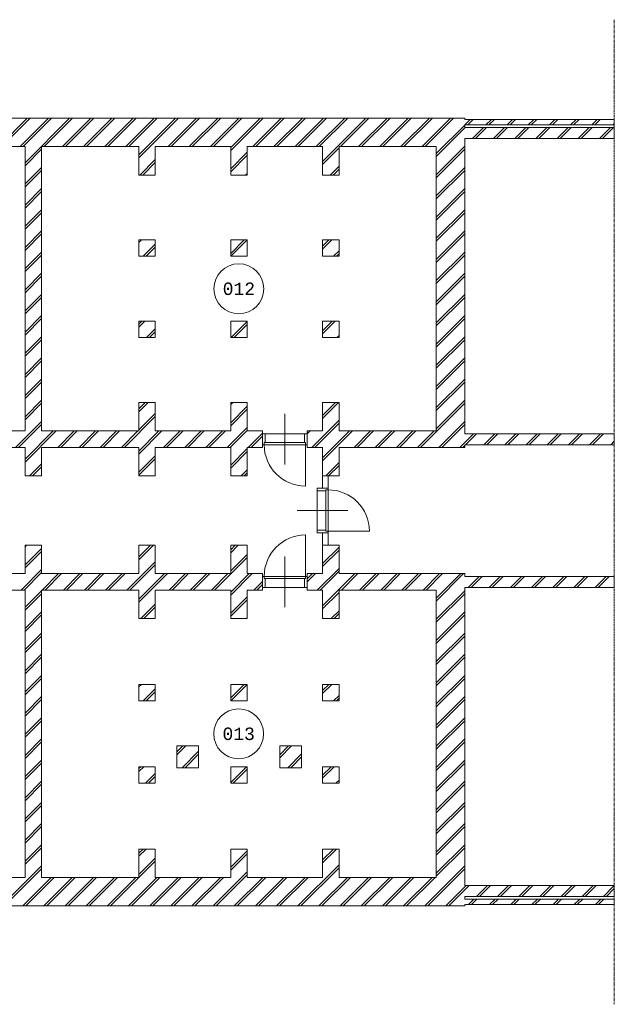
# Model space of a CAD drawing. Header units: millimetres. Extents: x 16453 to 69052, y 14723 to 37253.
# Tile 5 of 5: x 55776 to 67698, y 17274 to 37009. Entities that reach past the tile are written whole.
import ezdxf
from ezdxf.enums import TextEntityAlignment as Align
from ezdxf.xclip import XClip

# ---------------------------------------------------------------- set-up
doc = ezdxf.new("R2010")
doc.units = ezdxf.units.MM
doc.header["$LTSCALE"] = 50
doc.header["$XCLIPFRAME"] = 0
doc.linetypes.add('Xref-kel26$0$CENTER', pattern=[2, 1.25, -0.25, 0.25, -0.25])
for name, color, linetype in [('Xref', 8, 'CONTINUOUS'), ('Xref-kel26$0$AL$1A---_ALGEMEEN', 8, 'CONTINUOUS'), ('Xref-kel26$0$AT$1A---_TEKST050', 8, 'CONTINUOUS')]:
    doc.layers.add(name, color=color, linetype=linetype)
doc.styles.add('Xref-kel26$0$MONOTXT', font='MONOTXT')

# ---------------------------------------------------------------- blocks, each defined once
blk = doc.blocks.new('Xref-kel26$0$ED0831')
at = {"layer": 'Xref-kel26$0$AL$1A---_ALGEMEEN', "color": 0, "linetype": 'Continuous', "lineweight": 0}
for p, q in [((450, -400), (450, 620)), ((0, 0), (0, 220)), ((0, 220), (55, 220)), ((55, 220), (845, 220)), ((55, 220), (55, 45)), ((900, 220), (845, 220)), ((845, 220), (845, 45)), ((900, 0), (900, 220)), ((35, 0), (0, 0)), ((55, 45), (35, 45)), ((35, 45), (35, 0)), ((35, 0), (35, -830)), ((865, 0), (35, 0)), ((55, 45), (845, 45)), ((845, 45), (865, 45)), ((865, 45), (865, 0)), ((865, 0), (900, 0))]:
    blk.add_line(p, q, dxfattribs=at)
blk.add_arc((35, 0), 830, 270, 360, dxfattribs=at)
blk = doc.blocks.new('Xref-kel26')
at = {"layer": 'Xref-kel26$0$AL$1A---_ALGEMEEN', "linetype": 'Xref-kel26$0$CENTER', "lineweight": 0}
blk.add_line((143835.43, 60987.35), (143835.43, 41252.35), dxfattribs=at)
at = {"layer": 'Xref-kel26$0$AL$1A---_ALGEMEEN', "linetype": 'Continuous', "lineweight": 0}
for p, q in [((131495.61, 58444.85), (132065.61, 59014.85)), ((131555.61, 58444.85), (132125.61, 59014.85)), ((131919.88, 58444.85), (132489.88, 59014.85)), ((131979.88, 58444.85), (132549.88, 59014.85)), ((132020.43, 58121.14), (132914.14, 59014.85)), ((132404.14, 58444.85), (132974.14, 59014.85)), ((132768.41, 58444.85), (133338.41, 59014.85)), ((132828.41, 58444.85), (133398.41, 59014.85)), ((133192.67, 58444.85), (133762.67, 59014.85)), ((133252.67, 58444.85), (133822.67, 59014.85)), ((133616.93, 58444.85), (134186.93, 59014.85)), ((133676.93, 58444.85), (134246.93, 59014.85)), ((134041.2, 58444.85), (134611.2, 59014.85)), ((134101.2, 58444.85), (134671.2, 59014.85)), ((134300.43, 58279.82), (135035.46, 59014.85)), ((134300.43, 58219.82), (135095.46, 59014.85)), ((134889.73, 58444.85), (135459.73, 59014.85)), ((134949.73, 58444.85), (135519.73, 59014.85)), ((135313.99, 58444.85), (135883.99, 59014.85)), ((135373.99, 58444.85), (135943.99, 59014.85)), ((135738.25, 58444.85), (136308.25, 59014.85)), ((135798.25, 58444.85), (136368.25, 59014.85)), ((136142.93, 58425.26), (136732.52, 59014.85)), ((136142.93, 58365.26), (136792.52, 59014.85)), ((136586.78, 58444.85), (137156.78, 59014.85)), ((136646.78, 58444.85), (137216.78, 59014.85)), ((137011.05, 58444.85), (137581.05, 59014.85)), ((137071.05, 58444.85), (137641.05, 59014.85)), ((137435.31, 58444.85), (138005.31, 59014.85)), ((137495.31, 58444.85), (138065.31, 59014.85)), ((137859.57, 58444.85), (138429.57, 59014.85)), ((137919.57, 58444.85), (138489.57, 59014.85)), ((137985.43, 58146.44), (138853.84, 59014.85)), ((138343.84, 58444.85), (138913.84, 59014.85)), ((138708.1, 58444.85), (139278.1, 59014.85)), ((138768.1, 58444.85), (139338.1, 59014.85)), ((139132.37, 58444.85), (139702.37, 59014.85)), ((139192.37, 58444.85), (139762.37, 59014.85)), ((139556.63, 58444.85), (140126.63, 59014.85)), ((139616.63, 58444.85), (140186.63, 59014.85)), ((139980.9, 58444.85), (140550.9, 59014.85)), ((140040.9, 58444.85), (140610.9, 59014.85)), ((140265.43, 58305.12), (140835.43, 58875.12)), ((140265.43, 58245.12), (140847.66, 58827.35)), ((140837.66, 58877.35), (140947.66, 58987.35)), ((140897.66, 58877.35), (141007.66, 58987.35)), ((140991.92, 58607.35), (141211.92, 58827.35)), ((141051.92, 58607.35), (141271.92, 58827.35)), ((141261.92, 58877.35), (141371.92, 58987.35)), ((141321.92, 58877.35), (141431.92, 58987.35)), ((141416.19, 58607.35), (141636.19, 58827.35)), ((141476.19, 58607.35), (141696.19, 58827.35)), ((141686.19, 58877.35), (141796.19, 58987.35)), ((141746.19, 58877.35), (141856.19, 58987.35)), ((141840.45, 58607.35), (142060.45, 58827.35)), ((141900.45, 58607.35), (142120.45, 58827.35)), ((142110.45, 58877.35), (142220.45, 58987.35)), ((142170.45, 58877.35), (142280.45, 58987.35)), ((142264.72, 58607.35), (142484.72, 58827.35)), ((142324.72, 58607.35), (142544.72, 58827.35)), ((142534.72, 58877.35), (142644.72, 58987.35)), ((142594.72, 58877.35), (142704.72, 58987.35)), ((142688.98, 58607.35), (142908.98, 58827.35)), ((142748.98, 58607.35), (142968.98, 58827.35)), ((142958.98, 58877.35), (143068.98, 58987.35)), ((143018.98, 58877.35), (143128.98, 58987.35)), ((143113.24, 58607.35), (143333.24, 58827.35)), ((143173.24, 58607.35), (143393.24, 58827.35)), ((143383.24, 58877.35), (143493.24, 58987.35)), ((143443.24, 58877.35), (143553.24, 58987.35)), ((143537.51, 58607.35), (143757.51, 58827.35)), ((143597.51, 58607.35), (143817.51, 58827.35)), ((143807.51, 58877.35), (143835.43, 58905.27)), ((137985.43, 58086.44), (138315.43, 58416.44)), ((140265.43, 57880.86), (140835.43, 58450.86)), ((132020.43, 58061.14), (132350.43, 58391.14)), ((136142.93, 58001), (136472.93, 58331)), ((136142.93, 57941), (136472.93, 58271)), ((140265.43, 57820.86), (140835.43, 58390.86)), ((132020.43, 57696.87), (132350.43, 58026.87)), ((134319.73, 57874.85), (134630.43, 58185.55)), ((134379.73, 57874.85), (134630.43, 58125.55)), ((138138.1, 57874.85), (138315.43, 58052.18)), ((140265.43, 57456.59), (140835.43, 58026.59)), ((132020.43, 57636.87), (132350.43, 57966.87)), ((136441.05, 57874.85), (136472.93, 57906.73)), ((138198.1, 57874.85), (138315.43, 57992.18)), ((140265.43, 57396.59), (140835.43, 57966.59)), ((132020.43, 57272.61), (132350.43, 57602.61)), ((132020.43, 57212.61), (132350.43, 57542.61)), ((140265.43, 57032.33), (140835.43, 57602.33)), ((140265.43, 56972.33), (140835.43, 57542.33)), ((132020.43, 56848.35), (132350.43, 57178.35)), ((132020.43, 56788.35), (132350.43, 57118.35)), ((140265.43, 56608.06), (140835.43, 57178.06)), ((140265.43, 56548.06), (140835.43, 57118.06)), ((132020.43, 56424.08), (132350.43, 56754.08)), ((132020.43, 56364.08), (132350.43, 56694.08)), ((140265.43, 56183.8), (140835.43, 56753.8)), ((140265.43, 56123.8), (140835.43, 56693.8)), ((134300.43, 56522.76), (134352.52, 56574.85)), ((134386.78, 56244.85), (134630.43, 56488.5)), ((136142.93, 56303.94), (136413.84, 56574.85)), ((136143.84, 56244.85), (136472.93, 56573.94)), ((137985.43, 56449.38), (138110.9, 56574.85)), ((137985.43, 56389.38), (138170.9, 56574.85)), ((132020.43, 55999.82), (132350.43, 56329.82)), ((132020.43, 55939.82), (132350.43, 56269.82)), ((134446.78, 56244.85), (134630.43, 56428.5)), ((138205.16, 56244.85), (138315.43, 56355.12)), ((138265.16, 56244.85), (138315.43, 56295.12)), ((140265.43, 55759.54), (140835.43, 56329.54)), ((140265.43, 55699.54), (140835.43, 56269.54)), ((132020.43, 55575.55), (132350.43, 55905.55)), ((140265.43, 55335.27), (140835.43, 55905.27)), ((132020.43, 55515.55), (132350.43, 55845.55)), ((140265.43, 55275.27), (140835.43, 55845.27)), ((132020.43, 55151.29), (132350.43, 55481.29)), ((140265.43, 54911.01), (140835.43, 55481.01)), ((132020.43, 55091.29), (132350.43, 55421.29)), ((140265.43, 54851.01), (140835.43, 55421.01)), ((132020.43, 54727.03), (132350.43, 55057.03)), ((132020.43, 54667.03), (132350.43, 54997.03)), ((134300.43, 54885.71), (134359.57, 54944.85)), ((134300.43, 54825.71), (134419.57, 54944.85)), ((136150.9, 54614.85), (136472.93, 54936.88)), ((136210.9, 54614.85), (136472.93, 54876.88)), ((137985.43, 54752.33), (138177.95, 54944.85)), ((137985.43, 54692.33), (138237.95, 54944.85)), ((140265.43, 54486.74), (140835.43, 55056.74)), ((140265.43, 54426.74), (140835.43, 54996.74)), ((134453.84, 54614.85), (134630.43, 54791.44)), ((134513.84, 54614.85), (134630.43, 54731.44)), ((132020.43, 54302.76), (132350.43, 54632.76)), ((132020.43, 54242.76), (132350.43, 54572.76)), ((138272.22, 54614.85), (138315.43, 54658.06)), ((140265.43, 54062.48), (140835.43, 54632.48)), ((140265.43, 54002.48), (140835.43, 54572.48)), ((132020.43, 53878.5), (132350.43, 54208.5)), ((132020.43, 53818.5), (132350.43, 54148.5)), ((140265.43, 53638.22), (140835.43, 54208.22)), ((140265.43, 53578.22), (140835.43, 54148.22)), ((132020.43, 53454.23), (132350.43, 53784.23)), ((132020.43, 53394.23), (132350.43, 53724.23)), ((140265.43, 53213.95), (140835.43, 53783.95)), ((140265.43, 53153.95), (140835.43, 53723.95)), ((132020.43, 53029.97), (132350.43, 53359.97)), ((132020.43, 52969.97), (132350.43, 53299.97)), ((134300.43, 53188.65), (134426.63, 53314.85)), ((134300.43, 53128.65), (134486.63, 53314.85)), ((136142.93, 53274.09), (136183.69, 53314.85)), ((137985.43, 53055.27), (138245.01, 53314.85)), ((137985.43, 52995.27), (138305.01, 53314.85)), ((139950.59, 52414.85), (140835.43, 53299.69)), ((140265.43, 52789.69), (140835.43, 53359.69)), ((134300.43, 52764.38), (134630.43, 53094.38)), ((136142.93, 52909.83), (136472.93, 53239.83)), ((136142.93, 52849.83), (136472.93, 53179.83)), ((131829.57, 52414.85), (132350.43, 52935.71)), ((134010.9, 52414.85), (134630.43, 53034.38)), ((137769.27, 52414.85), (138315.43, 52961.01)), ((137829.27, 52414.85), (138315.43, 52901.01)), ((140314.86, 52414.85), (140835.43, 52935.42)), ((131889.57, 52414.85), (132350.43, 52875.71)), ((132020.43, 52181.44), (132583.84, 52744.85)), ((132020.43, 52121.44), (132643.84, 52744.85)), ((132678.1, 52414.85), (133008.1, 52744.85)), ((132738.1, 52414.85), (133068.1, 52744.85)), ((133102.37, 52414.85), (133432.37, 52744.85)), ((133162.37, 52414.85), (133492.37, 52744.85)), ((133526.63, 52414.85), (133856.63, 52744.85)), ((133586.63, 52414.85), (133916.63, 52744.85)), ((133950.9, 52414.85), (134280.9, 52744.85)), ((134300.43, 52340.12), (134705.16, 52744.85)), ((134300.43, 52280.12), (134765.16, 52744.85)), ((134799.42, 52414.85), (135129.42, 52744.85)), ((134859.42, 52414.85), (135189.42, 52744.85)), ((135223.69, 52414.85), (135553.69, 52744.85)), ((135283.69, 52414.85), (135613.69, 52744.85)), ((135647.95, 52414.85), (135977.95, 52744.85)), ((135707.95, 52414.85), (136037.95, 52744.85)), ((136072.22, 52414.85), (136472.93, 52815.56)), ((136132.22, 52414.85), (136472.93, 52755.56)), ((136496.48, 52414.85), (136779.18, 52697.55)), ((137679.18, 52689.02), (137735.01, 52744.85)), ((137985.43, 52206.74), (138523.54, 52744.85)), ((137985.43, 52146.74), (138583.54, 52744.85)), ((138617.8, 52414.85), (138947.8, 52744.85)), ((138677.8, 52414.85), (139007.8, 52744.85)), ((139042.06, 52414.85), (139372.06, 52744.85)), ((139102.06, 52414.85), (139432.06, 52744.85)), ((139466.33, 52414.85), (139796.33, 52744.85)), ((139526.33, 52414.85), (139856.33, 52744.85)), ((139890.59, 52414.85), (140220.59, 52744.85)), ((140374.86, 52414.85), (140835.43, 52875.42)), ((136556.48, 52414.85), (136779.18, 52637.55)), ((140739.12, 52414.85), (141014.12, 52689.85)), ((140854.12, 52469.85), (141074.12, 52689.85)), ((141218.38, 52469.85), (141438.38, 52689.85)), ((141278.38, 52469.85), (141498.38, 52689.85)), ((141642.65, 52469.85), (141862.65, 52689.85)), ((141702.65, 52469.85), (141922.65, 52689.85)), ((142066.91, 52469.85), (142286.91, 52689.85)), ((142126.91, 52469.85), (142346.91, 52689.85)), ((142491.18, 52469.85), (142711.18, 52689.85)), ((142551.18, 52469.85), (142771.18, 52689.85)), ((142915.44, 52469.85), (143135.44, 52689.85)), ((142975.44, 52469.85), (143195.44, 52689.85)), ((143339.7, 52469.85), (143559.7, 52689.85)), ((143399.7, 52469.85), (143619.7, 52689.85)), ((143763.97, 52469.85), (143835.43, 52541.31)), ((136142.93, 52061.3), (136472.93, 52391.3)), ((136142.93, 52001.3), (136472.93, 52331.3)), ((140799.12, 52414.85), (140835.43, 52451.16)), ((143823.97, 52469.85), (143835.43, 52481.31)), ((134300.43, 51915.86), (134630.43, 52245.86)), ((134300.43, 51855.86), (134630.43, 52185.86)), ((138047.8, 51844.85), (138315.43, 52112.48)), ((132108.1, 51844.85), (132350.43, 52087.18)), ((132168.1, 51844.85), (132350.43, 52027.18)), ((136350.74, 51844.85), (136472.93, 51967.04)), ((136410.74, 51844.85), (136472.93, 51907.04)), ((138107.8, 51844.85), (138315.43, 52052.48)), ((132020.43, 50424.38), (132050.9, 50454.85)), ((132020.43, 50060.12), (132350.43, 50390.12)), ((132020.43, 50000.12), (132350.43, 50330.12)), ((134300.43, 50218.8), (134536.48, 50454.85)), ((134300.43, 50158.8), (134596.48, 50454.85)), ((136142.93, 50364.24), (136233.54, 50454.85)), ((136142.93, 50304.24), (136293.54, 50454.85)), ((137985.43, 50449.69), (137990.59, 50454.85)), ((137985.43, 50085.42), (138315.43, 50415.42)), ((137985.43, 50025.42), (138315.43, 50355.42)), ((135817.8, 49554.85), (136472.93, 50209.98)), ((136142.93, 49939.98), (136472.93, 50269.98)), ((131939.42, 49554.85), (132350.43, 49965.86)), ((134060.74, 49554.85), (134630.43, 50124.54)), ((134120.74, 49554.85), (134630.43, 50064.54)), ((137879.12, 49554.85), (138315.43, 49991.16)), ((137939.12, 49554.85), (138315.43, 49931.16)), ((131999.42, 49554.85), (132350.43, 49905.86)), ((132363.69, 49554.85), (132693.69, 49884.85)), ((132423.69, 49554.85), (132753.69, 49884.85)), ((132787.95, 49554.85), (133117.95, 49884.85)), ((132847.95, 49554.85), (133177.95, 49884.85)), ((133212.22, 49554.85), (133542.22, 49884.85)), ((133272.22, 49554.85), (133602.22, 49884.85)), ((133636.48, 49554.85), (133966.48, 49884.85)), ((133696.48, 49554.85), (134026.48, 49884.85)), ((134300.43, 49370.27), (134815.01, 49884.85)), ((134300.43, 49310.27), (134875.01, 49884.85)), ((134909.27, 49554.85), (135239.27, 49884.85)), ((134969.27, 49554.85), (135299.27, 49884.85)), ((135333.54, 49554.85), (135663.54, 49884.85)), ((135393.54, 49554.85), (135723.54, 49884.85)), ((135757.8, 49554.85), (136087.8, 49884.85)), ((136142.93, 49515.72), (136512.06, 49884.85)), ((136142.93, 49455.72), (136572.06, 49884.85)), ((137679.18, 49779.17), (137784.86, 49884.85)), ((137679.18, 49719.17), (137844.86, 49884.85)), ((137985.43, 49236.9), (138633.38, 49884.85)), ((138363.38, 49554.85), (138693.38, 49884.85)), ((138727.65, 49554.85), (139057.65, 49884.85)), ((138787.65, 49554.85), (139117.65, 49884.85)), ((139151.91, 49554.85), (139481.91, 49884.85)), ((139211.91, 49554.85), (139541.91, 49884.85)), ((139576.18, 49554.85), (139906.18, 49884.85)), ((139636.18, 49554.85), (139966.18, 49884.85)), ((140000.44, 49554.85), (140330.44, 49884.85)), ((140060.44, 49554.85), (140390.44, 49884.85)), ((140265.43, 49395.58), (140754.7, 49884.85)), ((140265.43, 49335.58), (140814.7, 49884.85)), ((140903.97, 49609.85), (141123.97, 49829.85)), ((140963.97, 49609.85), (141183.97, 49829.85)), ((141328.23, 49609.85), (141548.23, 49829.85)), ((141388.23, 49609.85), (141608.23, 49829.85)), ((141752.5, 49609.85), (141972.5, 49829.85)), ((141812.5, 49609.85), (142032.5, 49829.85)), ((142176.76, 49609.85), (142396.76, 49829.85)), ((142236.76, 49609.85), (142456.76, 49829.85)), ((142601.03, 49609.85), (142821.03, 49829.85)), ((142661.03, 49609.85), (142881.03, 49829.85)), ((143025.29, 49609.85), (143245.29, 49829.85)), ((143085.29, 49609.85), (143305.29, 49829.85)), ((143449.55, 49609.85), (143669.55, 49829.85)), ((143509.55, 49609.85), (143729.55, 49829.85)), ((132020.43, 49211.59), (132350.43, 49541.59)), ((136606.33, 49554.85), (136779.18, 49727.7)), ((136666.33, 49554.85), (136779.18, 49667.7)), ((140265.43, 48971.31), (140835.43, 49541.31)), ((132020.43, 49151.59), (132350.43, 49481.59)), ((136142.93, 49091.45), (136472.93, 49421.45)), ((136142.93, 49031.45), (136472.93, 49361.45)), ((137985.43, 49176.9), (138315.43, 49506.9)), ((140265.43, 48911.31), (140835.43, 49481.31)), ((134339.27, 48984.85), (134630.43, 49276.01)), ((134399.27, 48984.85), (134630.43, 49216.01)), ((138157.65, 48984.85), (138315.43, 49142.63)), ((132020.43, 48787.33), (132350.43, 49117.33)), ((132020.43, 48727.33), (132350.43, 49057.33)), ((136460.59, 48984.85), (136472.93, 48997.19)), ((138217.65, 48984.85), (138315.43, 49082.63)), ((140265.43, 48547.05), (140835.43, 49117.05)), ((140265.43, 48487.05), (140835.43, 49057.05)), ((132020.43, 48363.06), (132350.43, 48693.06)), ((132020.43, 48303.06), (132350.43, 48633.06)), ((140265.43, 48122.78), (140835.43, 48692.78)), ((140265.43, 48062.78), (140835.43, 48632.78)), ((132020.43, 47938.8), (132350.43, 48268.8)), ((132020.43, 47878.8), (132350.43, 48208.8)), ((140265.43, 47698.52), (140835.43, 48268.52)), ((140265.43, 47638.52), (140835.43, 48208.52)), ((132020.43, 47514.54), (132350.43, 47844.54)), ((132020.43, 47454.54), (132350.43, 47784.54)), ((140265.43, 47274.25), (140835.43, 47844.25)), ((140265.43, 47214.25), (140835.43, 47784.25)), ((134300.43, 47613.22), (134352.06, 47664.85)), ((134386.33, 47334.85), (134630.43, 47578.95)), ((136142.93, 47394.4), (136413.38, 47664.85)), ((136143.38, 47334.85), (136472.93, 47664.4)), ((137985.43, 47539.84), (138110.44, 47664.85)), ((137985.43, 47479.84), (138170.44, 47664.85)), ((132020.43, 47090.27), (132350.43, 47420.27)), ((134446.33, 47334.85), (134630.43, 47518.95)), ((138204.7, 47334.85), (138315.43, 47445.58)), ((138264.7, 47334.85), (138315.43, 47385.58)), ((140265.43, 46849.99), (140835.43, 47419.99)), ((132020.43, 47030.27), (132350.43, 47360.27)), ((140265.43, 46789.99), (140835.43, 47359.99)), ((132020.43, 46666.01), (132350.43, 46996.01)), ((140265.43, 46425.73), (140835.43, 46995.73)), ((132020.43, 46606.01), (132350.43, 46936.01)), ((140265.43, 46365.73), (140835.43, 46935.73)), ((132020.43, 46241.74), (132350.43, 46571.74)), ((132020.43, 46181.74), (132350.43, 46511.74)), ((135060.43, 46311.9), (135183.38, 46434.85)), ((135060.43, 46251.9), (135243.38, 46434.85)), ((137125.43, 46255.58), (137304.7, 46434.85)), ((137125.43, 46195.58), (137364.7, 46434.85)), ((140265.43, 46001.46), (140835.43, 46571.46)), ((140265.43, 45941.46), (140835.43, 46511.46)), ((135167.65, 45994.85), (135500.43, 46327.63)), ((135227.65, 45994.85), (135500.43, 46267.63)), ((137288.97, 45994.85), (137565.43, 46271.31)), ((137348.97, 45994.85), (137565.43, 46211.31)), ((132020.43, 45817.48), (132350.43, 46147.48)), ((132020.43, 45757.48), (132350.43, 46087.48)), ((134300.43, 45976.16), (134339.12, 46014.85)), ((134300.43, 45916.16), (134399.12, 46014.85)), ((136142.93, 45697.34), (136460.44, 46014.85)), ((137985.43, 45842.78), (138157.5, 46014.85)), ((137985.43, 45782.78), (138217.5, 46014.85)), ((140265.43, 45577.2), (140835.43, 46147.2)), ((140265.43, 45517.2), (140835.43, 46087.2)), ((134433.38, 45684.85), (134630.43, 45881.9)), ((134493.38, 45684.85), (134630.43, 45821.9)), ((136190.44, 45684.85), (136472.93, 45967.34)), ((132020.43, 45393.22), (132350.43, 45723.22)), ((132020.43, 45333.22), (132350.43, 45663.22)), ((138251.76, 45684.85), (138315.43, 45748.52)), ((138311.76, 45684.85), (138315.43, 45688.52)), ((140265.43, 45152.93), (140835.43, 45722.93)), ((140265.43, 45092.93), (140835.43, 45662.93)), ((132020.43, 44968.95), (132350.43, 45298.95)), ((132020.43, 44908.95), (132350.43, 45238.95)), ((140265.43, 44728.67), (140835.43, 45298.67)), ((140265.43, 44668.67), (140835.43, 45238.67)), ((132020.43, 44544.69), (132350.43, 44874.69)), ((132020.43, 44484.69), (132350.43, 44814.69)), ((140265.43, 44304.41), (140835.43, 44874.41)), ((140265.43, 44244.41), (140835.43, 44814.41)), ((132020.43, 44120.42), (132350.43, 44450.42)), ((140265.43, 43880.14), (140835.43, 44450.14)), ((132020.43, 44060.42), (132350.43, 44390.42)), ((134300.43, 44279.1), (134386.18, 44364.85)), ((134300.43, 44219.1), (134446.18, 44364.85)), ((136142.93, 44364.55), (136143.23, 44364.85)), ((136142.93, 44000.28), (136472.93, 44330.28)), ((136142.93, 43940.28), (136472.93, 44270.28)), ((137985.43, 44145.73), (138204.55, 44364.85)), ((137985.43, 44085.73), (138264.55, 44364.85)), ((140265.43, 43820.14), (140835.43, 44390.14)), ((131549.12, 43224.85), (132350.43, 44026.16)), ((133730.44, 43224.85), (134630.43, 44124.84)), ((134300.43, 43854.84), (134630.43, 44184.84)), ((137488.82, 43224.85), (138315.43, 44051.46)), ((140034.4, 43224.85), (140835.43, 44025.88)), ((131609.12, 43224.85), (132350.43, 43966.16)), ((135791.76, 43224.85), (136472.93, 43906.02)), ((135851.76, 43224.85), (136472.93, 43846.02)), ((137548.82, 43224.85), (138315.43, 43991.46)), ((140094.4, 43224.85), (140835.43, 43965.88)), ((131973.38, 43224.85), (132543.38, 43794.85)), ((132033.38, 43224.85), (132603.38, 43794.85)), ((132397.65, 43224.85), (132967.65, 43794.85)), ((132457.65, 43224.85), (133027.65, 43794.85)), ((132821.91, 43224.85), (133391.91, 43794.85)), ((132881.91, 43224.85), (133451.91, 43794.85)), ((133246.18, 43224.85), (133816.18, 43794.85)), ((133306.18, 43224.85), (133876.18, 43794.85)), ((133670.44, 43224.85), (134240.44, 43794.85)), ((134094.7, 43224.85), (134664.7, 43794.85)), ((134154.7, 43224.85), (134724.7, 43794.85)), ((134518.97, 43224.85), (135088.97, 43794.85)), ((134578.97, 43224.85), (135148.97, 43794.85)), ((134943.23, 43224.85), (135513.23, 43794.85)), ((135003.23, 43224.85), (135573.23, 43794.85)), ((135367.5, 43224.85), (135937.5, 43794.85)), ((135427.5, 43224.85), (135997.5, 43794.85)), ((136216.03, 43224.85), (136786.03, 43794.85)), ((136276.03, 43224.85), (136846.03, 43794.85)), ((136640.29, 43224.85), (137210.29, 43794.85)), ((136700.29, 43224.85), (137270.29, 43794.85)), ((137064.55, 43224.85), (137634.55, 43794.85)), ((137124.55, 43224.85), (137694.55, 43794.85)), ((137913.08, 43224.85), (138483.08, 43794.85)), ((137973.08, 43224.85), (138543.08, 43794.85)), ((138337.35, 43224.85), (138907.35, 43794.85)), ((138397.35, 43224.85), (138967.35, 43794.85)), ((138761.61, 43224.85), (139331.61, 43794.85)), ((138821.61, 43224.85), (139391.61, 43794.85)), ((139185.87, 43224.85), (139755.87, 43794.85)), ((139245.87, 43224.85), (139815.87, 43794.85)), ((139610.14, 43224.85), (140180.14, 43794.85)), ((139670.14, 43224.85), (140240.14, 43794.85)), ((140458.67, 43224.85), (140866.17, 43632.35)), ((140518.67, 43224.85), (140926.17, 43632.35)), ((141070.43, 43412.35), (141290.43, 43632.35)), ((141130.43, 43412.35), (141350.43, 43632.35)), ((141494.69, 43412.35), (141714.69, 43632.35)), ((141554.69, 43412.35), (141774.69, 43632.35)), ((141918.96, 43412.35), (142138.96, 43632.35)), ((141978.96, 43412.35), (142198.96, 43632.35)), ((142343.22, 43412.35), (142563.22, 43632.35)), ((142403.22, 43412.35), (142623.22, 43632.35)), ((142767.49, 43412.35), (142987.49, 43632.35)), ((142827.49, 43412.35), (143047.49, 43632.35)), ((143191.75, 43412.35), (143411.75, 43632.35)), ((143251.75, 43412.35), (143471.75, 43632.35)), ((143616.01, 43412.35), (143835.43, 43631.77)), ((143676.01, 43412.35), (143835.43, 43571.77)), ((140910.43, 43252.35), (141020.43, 43362.35)), ((140970.43, 43252.35), (141080.43, 43362.35)), ((141334.69, 43252.35), (141444.69, 43362.35)), ((141394.69, 43252.35), (141504.69, 43362.35)), ((141758.96, 43252.35), (141868.96, 43362.35)), ((141818.96, 43252.35), (141928.96, 43362.35)), ((142183.22, 43252.35), (142293.22, 43362.35)), ((142243.22, 43252.35), (142353.22, 43362.35)), ((142607.49, 43252.35), (142717.49, 43362.35)), ((142667.49, 43252.35), (142777.49, 43362.35)), ((143031.75, 43252.35), (143141.75, 43362.35)), ((143091.75, 43252.35), (143201.75, 43362.35)), ((143456.01, 43252.35), (143566.01, 43362.35)), ((143516.01, 43252.35), (143626.01, 43362.35))]:
    blk.add_line(p, q, dxfattribs=at)
for points in [[(130070.43, 58444.85), (132020.43, 58444.85), (132020.43, 52744.85), (130070.43, 52744.85)], [(130070.43, 52414.85), (132020.43, 52414.85), (132020.43, 51844.85), (132350.43, 51844.85), (132350.43, 52414.85), (134300.43, 52414.85), (134300.43, 51844.85), (134630.43, 51844.85), (134630.43, 52414.85), (136142.93, 52414.85), (136142.93, 51844.85), (136472.93, 51844.85), (136472.93, 52414.85), (136779.18, 52414.85), (136779.18, 52744.85), (136472.93, 52744.85), (136472.93, 53314.85), (136142.93, 53314.85), (136142.93, 52744.85), (134630.43, 52744.85), (134630.43, 53314.85), (134300.43, 53314.85), (134300.43, 52744.85), (132350.43, 52744.85), (132350.43, 58444.85), (134300.43, 58444.85), (134300.43, 57874.85), (134630.43, 57874.85), (134630.43, 58444.85), (136142.93, 58444.85), (136142.93, 57874.85), (136472.93, 57874.85), (136472.93, 58444.85), (137985.43, 58444.85), (137985.43, 57874.85), (138315.43, 57874.85), (138315.43, 58444.85), (140265.43, 58444.85), (140265.43, 52744.85), (138315.43, 52744.85), (138315.43, 53314.85), (137985.43, 53314.85), (137985.43, 52744.85), (137679.18, 52744.85), (137679.18, 52414.85), (137985.43, 52414.85), (137985.43, 51844.85), (138315.43, 51844.85), (138315.43, 52414.85), (140835.43, 52414.85), (140835.43, 52469.85), (143835.43, 52469.85), (143835.43, 52689.85), (140835.43, 52689.85), (140835.43, 58607.35), (143835.43, 58607.35), (143835.43, 58827.35), (140835.43, 58827.35), (140835.43, 58877.35), (143835.43, 58877.35), (143835.43, 58987.35), (140835.43, 58987.35), (140835.43, 59014.85), (98720.43, 59014.85)], [(130070.43, 49884.85), (132020.43, 49884.85), (132020.43, 50454.85), (132350.43, 50454.85), (132350.43, 49884.85), (134300.43, 49884.85), (134300.43, 50454.85), (134630.43, 50454.85), (134630.43, 49884.85), (136142.93, 49884.85), (136142.93, 50454.85), (136472.93, 50454.85), (136472.93, 49884.85), (136779.18, 49884.85), (136779.18, 49554.85), (136472.93, 49554.85), (136472.93, 48984.85), (136142.93, 48984.85), (136142.93, 49554.85), (134630.43, 49554.85), (134630.43, 48984.85), (134300.43, 48984.85), (134300.43, 49554.85), (132350.43, 49554.85), (132350.43, 43794.85), (134300.43, 43794.85), (134300.43, 44364.85), (134630.43, 44364.85), (134630.43, 43794.85), (136142.93, 43794.85), (136142.93, 44364.85), (136472.93, 44364.85), (136472.93, 43794.85), (137985.43, 43794.85), (137985.43, 44364.85), (138315.43, 44364.85), (138315.43, 43794.85), (140265.43, 43794.85), (140265.43, 49554.85), (138315.43, 49554.85), (138315.43, 48984.85), (137985.43, 48984.85), (137985.43, 49554.85), (137679.18, 49554.85), (137679.18, 49884.85), (137985.43, 49884.85), (137985.43, 50454.85), (138315.43, 50454.85), (138315.43, 49884.85), (140835.43, 49884.85), (140835.43, 49829.85), (143835.43, 49829.85), (143835.43, 49609.85), (140835.43, 49609.85), (140835.43, 43632.35), (143835.43, 43632.35), (143835.43, 43412.35), (140835.43, 43412.35), (140835.43, 43362.35), (143835.43, 43362.35), (143835.43, 43252.35), (140835.43, 43252.35), (140835.43, 43224.85), (129434.18, 43224.85)], [(130070.43, 43794.85), (132020.43, 43794.85), (132020.43, 49554.85), (130070.43, 49554.85)]]:
    blk.add_lwpolyline(points, dxfattribs=at)
for points in [[(134300.43, 56244.85), (134630.43, 56244.85), (134630.43, 56574.85), (134300.43, 56574.85)], [(136142.93, 56244.85), (136472.93, 56244.85), (136472.93, 56574.85), (136142.93, 56574.85)], [(137985.43, 56244.85), (138315.43, 56244.85), (138315.43, 56574.85), (137985.43, 56574.85)], [(134300.43, 54614.85), (134630.43, 54614.85), (134630.43, 54944.85), (134300.43, 54944.85)], [(136142.93, 54614.85), (136472.93, 54614.85), (136472.93, 54944.85), (136142.93, 54944.85)], [(137985.43, 54614.85), (138315.43, 54614.85), (138315.43, 54944.85), (137985.43, 54944.85)], [(138095.43, 51599.85), (137985.43, 51599.85), (137985.43, 51844.85), (138095.43, 51844.85)], [(138095.43, 50699.85), (137985.43, 50699.85), (137985.43, 50454.85), (138095.43, 50454.85)], [(134300.43, 47334.85), (134630.43, 47334.85), (134630.43, 47664.85), (134300.43, 47664.85)], [(136142.93, 47334.85), (136472.93, 47334.85), (136472.93, 47664.85), (136142.93, 47664.85)], [(137985.43, 47334.85), (138315.43, 47334.85), (138315.43, 47664.85), (137985.43, 47664.85)], [(135060.43, 45994.85), (135500.43, 45994.85), (135500.43, 46434.85), (135060.43, 46434.85)], [(137125.43, 45994.85), (137565.43, 45994.85), (137565.43, 46434.85), (137125.43, 46434.85)], [(134300.43, 45684.85), (134630.43, 45684.85), (134630.43, 46014.85), (134300.43, 46014.85)], [(136142.93, 45684.85), (136472.93, 45684.85), (136472.93, 46014.85), (136142.93, 46014.85)], [(137985.43, 45684.85), (138315.43, 45684.85), (138315.43, 46014.85), (137985.43, 46014.85)]]:
    blk.add_lwpolyline(points, close=True, dxfattribs=at)
for centre in [(136307.94, 55594.85), (136303.35, 46674.85)]:
    blk.add_circle(centre, 500, dxfattribs=at)
at = {"layer": 'Xref-kel26$0$AL$1A---_ALGEMEEN', "linetype": 'Continuous', "lineweight": 0, "yscale": -1, "rotation": 180}
blk.add_blockref('Xref-kel26$0$ED0831', (137679.18, 52469.85), dxfattribs=at)
at = {"layer": 'Xref-kel26$0$AL$1A---_ALGEMEEN', "linetype": 'Continuous', "lineweight": 0}
for p, rotation in [((138095.43, 50699.85), 90), ((137679.18, 49829.85), 180)]:
    blk.add_blockref('Xref-kel26$0$ED0831', p, dxfattribs=dict(at, rotation=rotation))
at = {"layer": 'Xref-kel26$0$AT$1A---_TEKST050', "linetype": 'Continuous', "lineweight": 0, "style": 'Xref-kel26$0$MONOTXT'}
for s, p in [('012', (136307.92, 55594.87)), ('013', (136303.32, 46674.88))]:
    blk.add_text(s, height=250, dxfattribs=at).set_placement(p, align=Align.MIDDLE)

msp = doc.modelspace()

# ---------------------------------------------------------------- block references
at = {"layer": 'Xref', "color": 8}
ref = msp.add_blockref('Xref-kel26', (-76137, -23979), dxfattribs=at)
XClip(ref).set_block_clipping_path([(91199.9637536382, 37856.3975898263), (145189.308056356, 61231.250200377)])

doc.saveas('drawing.dxf')
